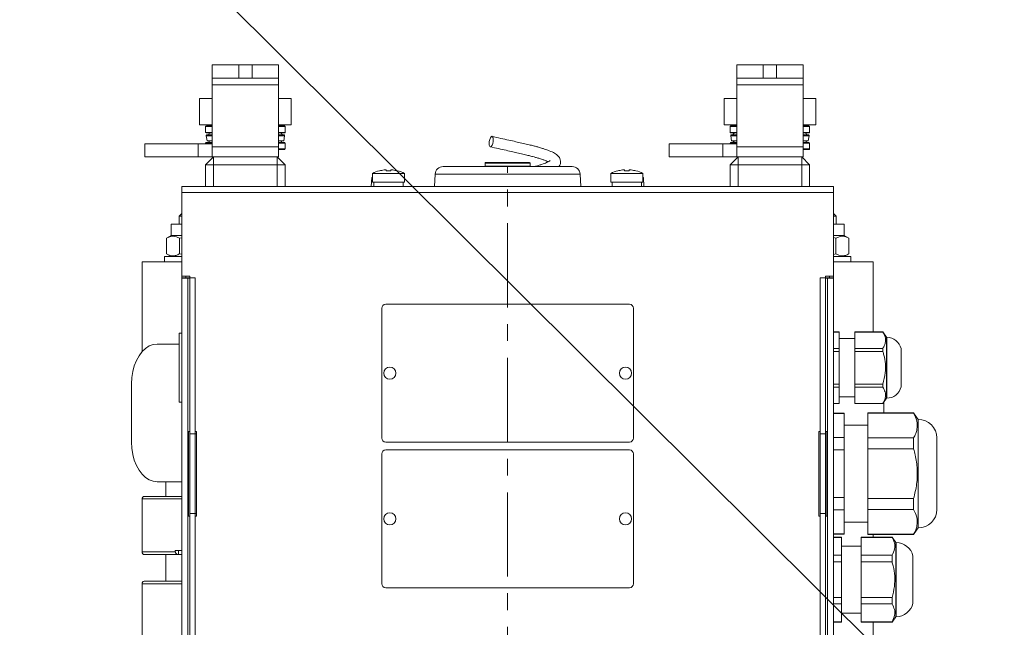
# Model space of a CAD drawing. Header units: inches. Extents: x 201967 to 338763, y -32705 to 30884.
# Tile 121 of 236: x 319917 to 319954, y 4359 to 4382. Entities that reach past the tile are written whole.
import ezdxf

# ---------------------------------------------------------------- set-up
doc = ezdxf.new("R2010")
doc.units = ezdxf.units.IN
doc.header["$MEASUREMENT"] = 0
doc.linetypes.add('CENTER', pattern=[50.8, 31.75, -6.35, 6.35, -6.35])
for name, color, linetype, lineweight in [('01 a1 KONSTRUKCJA żelebet', 200, 'Continuous', 53), ('01h3 KONSTRUKCJA pozycje słupy', 252, 'Continuous', 13), ('KRESKOWANIE-URWANIE', 3, 'Continuous', 13), ('OSIE', 6, 'CENTER', 13)]:
    doc.layers.add(name, color=color, linetype=linetype, lineweight=lineweight)
doc.styles.add('RomanS', font='romans.shx')
doc.dimstyles.new('DIM100txt12', dxfattribs={"dimtxt": 12, "dimasz": 1.05, "dimexe": 0, "dimexo": 8, "dimgap": 4, "dimtad": 1, "dimdec": 7, "dimrnd": 0.5, "dimdsep": 46, "dimtxsty": 'RomanS', "dimblk1": 'DIM', "dimblk2": 'DIM', "dimsah": 1, "dimcen": 0.09, "dimse1": 1, "dimse2": 1, "dimclrt": 256, "dimadec": 1, "dimazin": 0, "dimtfac": 1, "dimtdec": 7, "dimtix": 1, "dimtofl": 0, "dimtmove": 2, "dimatfit": 3, "dimfxl": 1, "dimtolj": 1, "dimtzin": 0, "dimarcsym": 0})

# ---------------------------------------------------------------- blocks, each defined once
blk = doc.blocks.new('A$C195A4306')
at = {"layer": 'KRESKOWANIE-URWANIE'}
for p, q in [((66.5, 899.83), (66.5, 904.83)), ((66.5, 904.83), (76.5, 904.83)), ((76.5, 904.83), (76.5, 899.83)), ((76.5, 904.83), (81.5, 904.83)), ((81.5, 899.83), (81.5, 904.83)), ((81.5, 904.83), (91.5, 904.83)), ((91.5, 904.83), (91.5, 899.83)), ((264.5, 899.83), (264.5, 904.83)), ((264.5, 904.83), (274.5, 904.83)), ((274.5, 904.83), (274.5, 899.83)), ((274.5, 904.83), (279.5, 904.83)), ((279.5, 899.83), (279.5, 904.83)), ((279.5, 904.83), (289.5, 904.83)), ((289.5, 904.83), (289.5, 899.83)), ((76.5, 899.83), (66.5, 899.83)), ((66.5, 899.83), (66.5, 897.26)), ((76.5, 899.83), (81.5, 899.83)), ((91.5, 899.83), (81.5, 899.83)), ((91.5, 897.26), (91.5, 899.83)), ((274.5, 899.83), (264.5, 899.83)), ((264.5, 899.83), (264.5, 897.26)), ((274.5, 899.83), (279.5, 899.83)), ((289.5, 899.83), (279.5, 899.83)), ((289.5, 897.26), (289.5, 899.83)), ((66.5, 897.26), (91.5, 897.26)), ((66.5, 873.95), (66.5, 897.26)), ((91.5, 897.26), (91.5, 873.95)), ((264.5, 897.26), (289.5, 897.26)), ((264.5, 873.95), (264.5, 897.26)), ((289.5, 897.26), (289.5, 873.95)), ((61.68, 882.15), (61.68, 892.15)), ((66.5, 892.15), (61.68, 892.15)), ((96.32, 892.15), (91.5, 892.15)), ((96.32, 882.15), (96.32, 892.15)), ((259.68, 882.15), (259.68, 892.15)), ((264.5, 892.15), (259.68, 892.15)), ((294.32, 892.15), (289.5, 892.15)), ((294.32, 882.15), (294.32, 892.15)), ((66.5, 882.15), (61.68, 882.15)), ((64, 881.55), (64, 879.37)), ((66.5, 881.55), (64, 881.55)), ((64.3, 881.85), (66.5, 881.85)), ((65, 882.15), (65, 881.85)), ((96.32, 882.15), (91.5, 882.15)), ((91.5, 881.85), (93.7, 881.85)), ((94, 881.55), (91.5, 881.55)), ((93, 881.85), (93, 882.15)), ((94, 879.37), (94, 881.55)), ((264.5, 882.15), (259.68, 882.15)), ((262, 881.55), (262, 879.37)), ((264.5, 881.55), (262, 881.55)), ((262.3, 881.85), (264.5, 881.85)), ((263, 882.15), (263, 881.85)), ((294.32, 882.15), (289.5, 882.15)), ((289.5, 881.85), (291.7, 881.85)), ((292, 881.55), (289.5, 881.55)), ((291, 881.85), (291, 882.15)), ((292, 879.37), (292, 881.55)), ((64, 879.37), (64.15, 879.22)), ((64, 879.37), (66.5, 879.37)), ((66.5, 879.22), (64.15, 879.22)), ((64.21, 878.03), (64.53, 876.23)), ((64.21, 878.03), (66.5, 878.03)), ((64.58, 878.47), (66.5, 878.47)), ((91.5, 879.37), (94, 879.37)), ((93.85, 879.22), (91.5, 879.22)), ((91.5, 878.47), (93.42, 878.47)), ((91.5, 878.03), (93.79, 878.03)), ((93.47, 876.23), (93.79, 878.03)), ((93.85, 879.22), (94, 879.37)), ((262, 879.37), (262.15, 879.22)), ((262, 879.37), (264.5, 879.37)), ((264.5, 879.22), (262.15, 879.22)), ((262.21, 878.03), (262.53, 876.23)), ((262.21, 878.03), (264.5, 878.03)), ((262.58, 878.47), (264.5, 878.47)), ((289.5, 879.37), (292, 879.37)), ((291.85, 879.22), (289.5, 879.22)), ((289.5, 878.47), (291.42, 878.47)), ((289.5, 878.03), (291.79, 878.03)), ((291.47, 876.23), (291.79, 878.03)), ((291.85, 879.22), (292, 879.37)), ((64.15, 875.48), (64, 875.33)), ((64, 875.33), (64, 873.15)), ((66.5, 875.33), (64, 875.33)), ((64.15, 875.48), (66.5, 875.48)), ((64.53, 876.23), (66.5, 876.23)), ((66.5, 873.95), (91.5, 873.95)), ((66.5, 873.95), (66.5, 870.1)), ((91.5, 876.23), (93.47, 876.23)), ((91.5, 875.48), (93.85, 875.48)), ((94, 875.33), (91.5, 875.33)), ((91.5, 875.1), (96.81, 875.1)), ((91.5, 870.1), (91.5, 873.95)), ((94, 875.33), (93.85, 875.48)), ((94, 875.1), (94, 875.33)), ((96.81, 875.1), (96.81, 870.1)), ((96.81, 875.1), (117, 875.1)), ((117, 870.1), (117, 875.1)), ((262.15, 875.48), (262, 875.33)), ((262, 875.33), (262, 873.15)), ((264.5, 875.33), (262, 875.33)), ((262.15, 875.48), (264.5, 875.48)), ((262.53, 876.23), (264.5, 876.23)), ((264.5, 873.95), (289.5, 873.95)), ((264.5, 873.95), (264.5, 870.1)), ((289.5, 876.23), (291.47, 876.23)), ((289.5, 875.48), (291.85, 875.48)), ((292, 875.33), (289.5, 875.33)), ((289.5, 875.1), (294.81, 875.1)), ((289.5, 870.1), (289.5, 873.95)), ((292, 875.33), (291.85, 875.48)), ((292, 875.1), (292, 875.33)), ((294.81, 875.1), (294.81, 870.1)), ((294.81, 875.1), (315, 875.1)), ((315, 870.1), (315, 875.1)), ((64, 873.15), (66.5, 873.15)), ((64, 867.1), (67, 870.1)), ((66.5, 872.85), (64.3, 872.85)), ((66.5, 870.1), (91.5, 870.1)), ((67, 867.1), (67, 870.1)), ((91, 870.1), (94, 867.1)), ((91, 867.1), (91, 870.1)), ((96.81, 870.1), (91.5, 870.1)), ((96.81, 870.1), (117, 870.1)), ((262, 873.15), (264.5, 873.15)), ((262, 867.1), (265, 870.1)), ((264.5, 872.85), (262.3, 872.85)), ((264.5, 870.1), (289.5, 870.1)), ((265, 867.1), (265, 870.1)), ((289, 867.1), (289, 870.1)), ((289, 870.1), (292, 867.1)), ((294.81, 870.1), (289.5, 870.1)), ((294.81, 870.1), (315, 870.1)), ((64, 867.1), (67, 867.1)), ((64, 858.95), (64, 867.1)), ((91, 867.1), (67, 867.1)), ((67, 867.1), (67, 858.95)), ((91, 867.1), (94, 867.1)), ((91, 858.95), (91, 867.1)), ((94, 867.1), (94, 858.95)), ((153.63, 866.45), (168.81, 866.45)), ((168.81, 866.45), (202.37, 866.45)), ((169.5, 867.75), (169.5, 866.65)), ((186.5, 867.75), (169.5, 867.75)), ((169.5, 866.65), (174.79, 866.65)), ((169.7, 867.95), (186.3, 867.95)), ((174.79, 866.65), (186.5, 866.65)), ((186.5, 866.65), (186.5, 867.75)), ((262, 867.1), (265, 867.1)), ((262, 858.95), (262, 867.1)), ((289, 867.1), (265, 867.1)), ((265, 867.1), (265, 858.95)), ((289, 867.1), (292, 867.1)), ((289, 858.95), (289, 867.1)), ((292, 867.1), (292, 858.95)), ((126.7, 862.35), (126.53, 858.95)), ((127, 862.35), (126.7, 862.35)), ((127, 863.9), (127, 860.55)), ((139, 863.9), (127, 863.9)), ((132.09, 864.83), (132.09, 865.17)), ((133.91, 865.17), (133.91, 864.83)), ((139, 860.55), (139, 863.9)), ((150.64, 863.61), (150.39, 858.95)), ((167.68, 863.61), (150.64, 863.61)), ((205.36, 863.61), (167.68, 863.61)), ((205.61, 858.95), (205.36, 863.61)), ((217, 863.9), (217, 860.55)), ((229, 863.9), (217, 863.9)), ((222.09, 864.83), (222.09, 865.17)), ((223.91, 865.17), (223.91, 864.83)), ((229, 860.55), (229, 863.9)), ((229.3, 862.35), (229, 862.35)), ((229.47, 858.95), (229.3, 862.35)), ((55, 858.95), (55, 856.71)), ((55, 858.95), (57.24, 858.95)), ((57.24, 858.95), (298.76, 858.95)), ((139, 860.55), (127, 860.55)), ((127.5, 860.55), (127.5, 858.95)), ((138.5, 858.95), (138.5, 860.55)), ((229, 860.55), (217, 860.55)), ((217.5, 860.55), (217.5, 858.95)), ((228.5, 858.95), (228.5, 860.55)), ((301, 858.95), (298.76, 858.95)), ((301, 856.71), (301, 858.95)), ((301, 856.71), (55, 856.71)), ((55, 856.71), (55, 825.12)), ((301, 856.71), (301, 825.06)), ((55, 848.75), (54, 847.75)), ((54, 847.75), (54, 844.75)), ((55, 847.75), (54, 847.75)), ((302, 847.75), (301, 848.75)), ((302, 847.75), (301, 847.75)), ((302, 844.75), (302, 847.75)), ((51, 844.75), (51, 840.45)), ((55, 844.75), (51, 844.75)), ((305, 844.75), (301, 844.75)), ((305, 840.45), (305, 844.75)), ((51, 840.45), (49.19, 839.4)), ((55, 840.45), (51, 840.45)), ((305, 840.45), (301, 840.45)), ((306.81, 839.4), (305, 840.45)), ((49.19, 839.4), (49.19, 833.5)), ((55, 839.64), (54.09, 839.4)), ((54.09, 839.4), (54.09, 833.5)), ((301.91, 839.4), (301, 839.58)), ((301.91, 839.4), (301.91, 833.5)), ((306.81, 839.4), (306.81, 833.5)), ((49.19, 833.5), (51, 832.45)), ((54.09, 833.5), (55, 833.26)), ((301, 833.32), (301.91, 833.5)), ((305, 832.45), (306.81, 833.5)), ((40, 830.45), (40, 804)), ((55, 830.45), (40, 830.45)), ((48.5, 832.45), (48.5, 830.45)), ((55, 832.45), (48.5, 832.45)), ((307.5, 832.45), (301, 832.45)), ((316, 830.45), (301, 830.45)), ((307.5, 830.45), (307.5, 832.45)), ((316, 830.45), (316, 796.6)), ((55, 825.12), (57.99, 825.12)), ((55, 825.12), (55, 824.45)), ((55, 824.45), (56, 824.45)), ((55, 824.37), (55, 672.66)), ((55, 824.37), (57.24, 824.37)), ((56, 824.5), (56, 824.37)), ((56, 824.5), (57.99, 824.5)), ((56.5, 825.12), (56.5, 824.5)), ((57.24, 824.37), (57.24, 672.69)), ((57.99, 824.37), (57.24, 824.37)), ((57.99, 825.12), (57.99, 824.37)), ((58, 824.5), (60, 824.5)), ((58, 824.5), (58, 765.5)), ((60, 824.5), (60, 765.5)), ((298, 824.5), (296, 824.5)), ((296, 765.5), (296, 824.5)), ((298, 765.5), (298, 824.5)), ((298.01, 824.31), (298.01, 825.06)), ((298.01, 825.06), (301, 825.06)), ((300, 824.5), (298.01, 824.5)), ((298.76, 824.31), (298.01, 824.31)), ((298.76, 824.31), (301, 824.31)), ((298.76, 672.69), (298.76, 824.31)), ((299.5, 824.5), (299.5, 825.06)), ((300, 824.31), (300, 824.5)), ((301, 824.45), (300, 824.45)), ((301, 824.45), (301, 825.06)), ((301, 672.66), (301, 824.31)), ((132, 814.45), (224, 814.45)), ((130.5, 763.95), (130.5, 812.95)), ((225.5, 812.95), (225.5, 763.95)), ((36.4, 804), (35, 802)), ((47, 804), (36.4, 804)), ((36.4, 803.98), (36.4, 804)), ((47, 803.98), (36.4, 803.98)), ((47, 803.98), (47, 804)), ((47, 803.98), (47, 797.8)), ((55, 804), (52.8, 804)), ((52.8, 803.98), (52.8, 804)), ((55, 803.98), (52.8, 803.98)), ((52.8, 803.98), (52.8, 797.8)), ((302, 803.5), (301, 803.5)), ((302, 803.5), (302, 777.5)), ((35, 802), (34.86, 802)), ((34.86, 802), (34.86, 779)), ((35, 779), (35, 802)), ((52.8, 801.5), (47, 801.5)), ((310.35, 799.45), (302, 799.45)), ((29.5, 783.25), (29.5, 797.75)), ((36.4, 797.8), (47, 797.8)), ((36.4, 796.68), (36.4, 797.8)), ((47, 796.68), (36.4, 796.68)), ((47, 796.68), (47, 797.8)), ((47, 796.68), (47, 784.32)), ((52.8, 796.68), (52.8, 797.8)), ((52.8, 797.8), (55, 797.8)), ((52.8, 796.68), (52.8, 784.32)), ((55, 796.68), (52.8, 796.68)), ((36.4, 784.32), (47, 784.32)), ((36.4, 783.2), (36.4, 784.32)), ((47, 783.2), (47, 784.32)), ((52.8, 784.32), (55, 784.32)), ((52.8, 783.2), (52.8, 784.32)), ((319.99, 762.45), (319.99, 784.45)), ((47, 783.2), (36.4, 783.2)), ((47, 783.2), (47, 777.02)), ((55, 783.2), (52.8, 783.2)), ((52.8, 783.2), (52.8, 777.02)), ((34.86, 779), (35, 779)), ((35, 779), (36.4, 777)), ((36.01, 773.5), (36.01, 777.55)), ((36.4, 777), (36.4, 777.02)), ((36.4, 777.02), (47, 777.02)), ((36.4, 777), (47, 777)), ((47, 779.5), (52.8, 779.5)), ((47, 777), (47, 777.02)), ((52.8, 777.02), (55, 777.02)), ((52.8, 777), (52.8, 777.02)), ((52.8, 777), (55, 777)), ((301, 777.5), (302, 777.5)), ((24.75, 773.5), (23, 771)), ((42, 773.5), (24.75, 773.5)), ((24.75, 773.38), (24.75, 773.5)), ((42, 773.38), (24.75, 773.38)), ((42, 773.38), (42, 773.5)), ((42, 773.38), (42, 764)), ((55, 773.35), (51, 773.35)), ((51, 773.19), (51, 773.35)), ((55, 773.19), (51, 773.19)), ((51, 773.19), (51, 764.18)), ((23, 730), (23, 771)), ((51, 768.8), (42, 768.8)), ((58, 766.45), (57.5, 766.45)), ((57.5, 766.45), (57.5, 734.45)), ((60.5, 766.45), (60, 766.45)), ((60.5, 734.45), (60.5, 766.45)), ((296, 766.45), (295.5, 766.45)), ((295.5, 766.45), (295.5, 734.45)), ((298.5, 766.45), (298, 766.45)), ((298.5, 734.45), (298.5, 766.45)), ((16, 737), (16, 764)), ((24.75, 764), (42, 764)), ((24.75, 759.88), (24.75, 764)), ((42, 759.88), (42, 764)), ((51, 759.51), (51, 764.18)), ((51, 764.18), (55, 764.18)), ((60, 765.5), (58, 765.5)), ((58, 735.5), (58, 765.5)), ((60, 735.5), (60, 765.5)), ((224, 762.45), (132, 762.45)), ((296, 765.5), (295.5, 765.56)), ((296, 765.5), (298, 765.5)), ((296, 765.5), (296, 735.5)), ((298, 765.5), (298, 735.5)), ((42, 759.88), (24.75, 759.88)), ((42, 759.88), (42, 741.12)), ((55, 759.51), (51, 759.51)), ((51, 759.51), (51, 741.49)), ((132, 759.45), (224, 759.45)), ((130.5, 708.95), (130.5, 757.95)), ((225.5, 757.95), (225.5, 708.95)), ((301, 747.45), (310.35, 747.45)), ((307, 741.95), (307, 747.45)), ((24.75, 737), (24.75, 741.12)), ((24.75, 741.12), (42, 741.12)), ((42, 737), (42, 741.12)), ((51, 741.49), (55, 741.49)), ((51, 736.82), (51, 741.49)), ((301, 741.95), (315, 741.95)), ((316, 740.95), (301, 740.95)), ((316, 720.95), (316, 740.95)), ((42, 737), (24.75, 737)), ((42, 737), (42, 727.62)), ((55, 736.82), (51, 736.82)), ((51, 736.82), (51, 727.81)), ((57.5, 734.45), (58, 734.45)), ((60, 735.5), (58, 735.5)), ((58, 735.5), (58, 676.5)), ((60, 735.5), (60, 676.5)), ((60, 734.5), (60.5, 734.5)), ((60, 734.45), (60.5, 734.45)), ((295.5, 735.44), (296, 735.5)), ((295.5, 734.45), (296, 734.45)), ((296, 735.5), (298, 735.5)), ((296, 676.5), (296, 735.5)), ((298, 676.5), (298, 735.5)), ((298, 734.45), (298.5, 734.45)), ((23, 730), (24.75, 727.5)), ((42, 732.2), (51, 732.2)), ((24.75, 727.5), (24.75, 727.62)), ((24.75, 727.62), (42, 727.62)), ((24.75, 727.5), (42, 727.5)), ((32.9, 726.5), (31.5, 724.5)), ((44.5, 726.5), (32.9, 726.5)), ((32.9, 726.44), (32.9, 726.5)), ((44.5, 726.44), (32.9, 726.44)), ((40, 726.5), (40, 727.5)), ((42, 727.5), (42, 727.62)), ((44.5, 726.44), (44.5, 726.5)), ((44.5, 726.44), (44.5, 719.68)), ((51, 727.81), (55, 727.81)), ((51, 727.65), (51, 727.81)), ((51, 727.65), (55, 727.65)), ((55, 726.5), (52, 726.5)), ((52, 726.44), (52, 726.5)), ((55, 726.44), (52, 726.44)), ((52, 726.44), (52, 719.68)), ((31.5, 724.5), (31.35, 724.5)), ((31.35, 724.5), (31.35, 696.5)), ((31.5, 696.5), (31.5, 724.5)), ((52, 723.15), (44.5, 723.15)), ((303.45, 721.45), (301, 721.45)), ((302.19, 719.95), (302.19, 721.45)), ((303.45, 721.45), (303.45, 720.95)), ((25, 701.6), (25, 719.4)), ((32.9, 717.26), (32.9, 719.68)), ((32.9, 719.68), (44.5, 719.68)), ((44.5, 717.26), (44.5, 719.68)), ((52, 717.26), (52, 719.68)), ((52, 719.68), (55, 719.68)), ((301, 719.95), (302.12, 719.95)), ((315, 719.95), (302.12, 719.95)), ((302.12, 719.95), (302.19, 719.95)), ((303.45, 720.95), (316, 720.95)), ((307, 709.95), (307, 719.95)), ((44.5, 717.26), (32.9, 717.26)), ((44.5, 717.26), (44.5, 703.74)), ((55, 717.26), (52, 717.26)), ((52, 717.26), (52, 703.74)), ((301, 709.95), (315, 709.95)), ((224, 707.45), (132, 707.45)), ((316, 708.95), (301, 708.95)), ((316, 688.95), (316, 708.95)), ((32.9, 701.32), (32.9, 703.74)), ((32.9, 703.74), (44.5, 703.74)), ((44.5, 701.32), (44.5, 703.74)), ((52, 703.74), (55, 703.74)), ((52, 701.32), (52, 703.74)), ((44.5, 701.32), (32.9, 701.32)), ((44.5, 701.32), (44.5, 694.56)), ((55, 701.32), (52, 701.32)), ((52, 701.32), (52, 694.56)), ((31.35, 696.5), (31.5, 696.5)), ((31.5, 696.5), (32.9, 694.5)), ((44.5, 697.85), (52, 697.85)), ((32.9, 694.5), (32.9, 694.56)), ((32.9, 694.56), (44.5, 694.56)), ((32.9, 694.5), (44.5, 694.5)), ((40, 688.95), (40, 694.5)), ((44.5, 694.5), (44.5, 694.56)), ((52, 694.56), (55, 694.56)), ((52, 694.5), (52, 694.56)), ((52, 694.5), (55, 694.5))]:
    blk.add_line(p, q, dxfattribs=at)
at = {"layer": 'KRESKOWANIE-URWANIE', "flags": 128}
for points in [[(183.92, 877.87), (184.21, 877.72), (184.51, 877.29), (184.76, 876.64), (184.93, 875.89), (184.99, 875.13), (184.92, 874.49), (184.75, 874.07), (184.5, 873.92), (184.2, 874.07), (183.9, 874.5), (183.65, 875.14), (183.48, 875.9), (183.43, 876.65), (183.49, 877.29), (183.66, 877.72), (183.92, 877.87)], [(319.99, 784.45), (319.87, 786.8), (319.52, 789.09), (318.94, 791.26), (318.15, 793.27), (317.16, 795.06), (316.01, 796.59), (314.72, 797.82), (313.32, 798.72), (311.85, 799.27), (310.35, 799.45)], [(310.35, 747.45), (311.85, 747.63), (313.32, 748.18), (314.72, 749.08), (316.01, 750.31), (317.16, 751.84), (318.15, 753.63), (318.94, 755.64), (319.52, 757.81), (319.87, 760.1), (319.99, 762.45)]]:
    blk.add_lwpolyline(points, dxfattribs=at)
at = {"layer": 'KRESKOWANIE-URWANIE'}
for centre in [(133.5, 788.45), (222.5, 788.45), (133.5, 733.45), (222.5, 733.45)]:
    blk.add_circle(centre, 2.3, dxfattribs=at)
for centre, radius, start, end in [((64.3, 881.55), 0.3, 90, 180), ((93.7, 881.55), 0.3, 0, 90), ((262.3, 881.55), 0.3, 90, 180), ((291.7, 881.55), 0.3, 0, 90), ((64.58, 878.1), 0.375, 90, 190), ((67, 877.35), 2.25, 123.6901, 150.0848), ((91, 877.35), 2.25, 29.9152, 56.3099), ((93.42, 878.1), 0.375, 350, 90), ((262.58, 878.1), 0.375, 90, 190), ((265, 877.35), 2.25, 123.6901, 150.0848), ((289, 877.35), 2.25, 29.9152, 56.3099), ((291.42, 878.1), 0.375, 350, 90), ((67, 877.35), 2.25, 209.9152, 236.3099), ((91, 877.35), 2.25, 303.6901, 330.0848), ((265, 877.35), 2.25, 209.9152, 236.3099), ((289, 877.35), 2.25, 303.6901, 330.0848), ((64.3, 873.15), 0.3, 180, 270), ((262.3, 873.15), 0.3, 180, 270), ((153.63, 863.45), 3, 90, 177), ((169.7, 867.75), 0.2, 90, 180), ((169.7, 866.65), 0.2, 180, 270), ((186.3, 867.75), 0.2, 0, 90), ((186.3, 866.65), 0.2, 270, 0), ((202.37, 863.45), 3, 3, 90), ((133, 851.74), 13.56, 104.6556, 116.268), ((122.7, 861.42), 7.68, 26.3992, 26.6337), ((133, 851.74), 13.53, 96.9746, 104.6283), ((133, 850.05), 14.81, 86.4678, 93.5322), ((133, 851.74), 13.53, 75.3717, 83.0254), ((143.3, 861.42), 7.68, 153.3663, 153.6008), ((133, 851.74), 13.56, 63.732, 75.3444), ((223, 851.74), 13.56, 104.6556, 116.268), ((213.7, 861.92), 6.57, 26.3307, 26.605), ((223, 851.74), 13.53, 96.9746, 104.6283), ((223, 850.05), 14.81, 86.4678, 93.5322), ((223, 851.74), 13.53, 75.3717, 83.0254), ((233.3, 861.42), 7.68, 153.3663, 153.6008), ((223, 851.74), 13.56, 63.732, 75.3444), ((132, 812.95), 1.5, 90, 180), ((224, 812.95), 1.5, 0, 90), ((34.86, 796.5), 5.5, 90, 166.8634), ((34.86, 784.5), 5.5, 193.1366, 270), ((23, 764), 7, 90, 180), ((132, 763.95), 1.5, 180, 270), ((224, 763.95), 1.5, 270, 0), ((132, 757.95), 1.5, 90, 180), ((224, 757.95), 1.5, 0, 90), ((23, 737), 7, 180, 270), ((31.35, 718), 6.5, 90, 167.5619), ((132, 708.95), 1.5, 180, 270), ((224, 708.95), 1.5, 270, 0), ((31.35, 703), 6.5, 192.4381, 270)]:
    blk.add_arc(centre, radius, start, end, dxfattribs=at)
for points, knots in [([(183.86, 877.86), (182.77, 877.61), (180.72, 877.14), (177.68, 876.47), (175.03, 875.88), (172.62, 875.34), (170.51, 874.84), (168.71, 874.4), (167.27, 874.02), (165.9, 873.64), (164.39, 873.19), (162.52, 872.55), (160.73, 871.78), (159.26, 870.84), (158.32, 869.76), (157.97, 868.49), (158.07, 867.49), (158.34, 866.78), (158.6, 866.49), (158.64, 866.45)], [0, 0, 0, 0, 0.086329, 0.163123, 0.230549, 0.288152, 0.350429, 0.400767, 0.440873, 0.479282, 0.529512, 0.592169, 0.690038, 0.773532, 0.854286, 0.899536, 0.942046, 0.991518, 1, 1, 1, 1]), ([(162.73, 868.24), (162.83, 868.3), (163.08, 868.45), (163.87, 868.77), (164.93, 869.16), (166.15, 869.55), (167.4, 869.91), (168.62, 870.25), (170.01, 870.6), (171.8, 871.04), (173.86, 871.52), (176.19, 872.05), (178.72, 872.61), (181.59, 873.24), (183.53, 873.69), (184.55, 873.92)], [0, 0, 0, 0, 0.0404, 0.108059, 0.176777, 0.254805, 0.316833, 0.367363, 0.427901, 0.501366, 0.592045, 0.674684, 0.770315, 0.878583, 1, 1, 1, 1]), ([(167.84, 866.45), (167.36, 866.59), (166.4, 866.85), (164.8, 867.36), (163.26, 867.95), (162.19, 868.45), (161.88, 868.83), (161.91, 868.72), (161.91, 868.71)], [0, 0, 0, 0, 0.144514, 0.286231, 0.542293, 0.780036, 0.993315, 1, 1, 1, 1]), ([(132.09, 865.17), (132.08, 865.18), (132.06, 865.2), (131.94, 865.21), (131.76, 865.21), (131.55, 865.19), (131.41, 865.18), (131.36, 865.17)], [0, 0, 0, 0, 0.21345, 0.427001, 0.638852, 0.849938, 1, 1, 1, 1]), ([(134.64, 865.17), (134.56, 865.18), (134.4, 865.2), (134.18, 865.21), (134.02, 865.21), (133.93, 865.19), (133.92, 865.18), (133.91, 865.17)], [0, 0, 0, 0, 0.213469, 0.427031, 0.638879, 0.849939, 1, 1, 1, 1]), ([(222.09, 865.17), (222.08, 865.18), (222.06, 865.2), (221.94, 865.21), (221.76, 865.21), (221.55, 865.19), (221.41, 865.18), (221.36, 865.17)], [0, 0, 0, 0, 0.21345, 0.427001, 0.638852, 0.849938, 1, 1, 1, 1]), ([(224.64, 865.17), (224.56, 865.18), (224.4, 865.2), (224.18, 865.21), (224.02, 865.21), (223.93, 865.19), (223.92, 865.18), (223.91, 865.17)], [0, 0, 0, 0, 0.213494, 0.427033, 0.63888, 0.84994, 1, 1, 1, 1]), ([(54.09, 839.4), (53.67, 839.62), (52.81, 840.06), (51.53, 840.23), (50.31, 839.99), (49.56, 839.6), (49.19, 839.4)], [0, 0, 0, 0, 0.264603, 0.534946, 0.765344, 1, 1, 1, 1]), ([(306.81, 839.4), (306.39, 839.62), (305.53, 840.06), (304.25, 840.23), (303.03, 839.99), (302.28, 839.6), (301.91, 839.4)], [0, 0, 0, 0, 0.264608, 0.53495, 0.765342, 1, 1, 1, 1]), ([(49.19, 833.5), (49.61, 833.28), (50.47, 832.84), (51.75, 832.67), (52.97, 832.91), (53.72, 833.3), (54.09, 833.5)], [0, 0, 0, 0, 0.264607, 0.534951, 0.765344, 1, 1, 1, 1]), ([(301.91, 833.5), (302.33, 833.28), (303.19, 832.84), (304.47, 832.67), (305.69, 832.91), (306.44, 833.3), (306.81, 833.5)], [0, 0, 0, 0, 0.264602, 0.534948, 0.765345, 1, 1, 1, 1]), ([(36.4, 803.98), (36.06, 803.39), (35.38, 802.17), (35.28, 800.47), (35.69, 799.01), (36.16, 798.2), (36.4, 797.8)], [0, 0, 0, 0, 0.29575, 0.602024, 0.799507, 1, 1, 1, 1]), ([(36.4, 796.68), (36.25, 796.2), (35.79, 794.68), (35.31, 791.98), (35.33, 788.26), (36.01, 785.74), (36.4, 784.32)], [0, 0, 0, 0, 0.120037, 0.380525, 0.649404, 1, 1, 1, 1]), ([(36.4, 783.2), (36.06, 782.6), (35.38, 781.38), (35.28, 779.69), (35.69, 778.22), (36.16, 777.42), (36.4, 777.02)], [0, 0, 0, 0, 0.295754, 0.602028, 0.799507, 1, 1, 1, 1]), ([(24.75, 773.38), (24.27, 772.4), (23.3, 770.4), (23.29, 767.76), (23.9, 765.62), (24.47, 764.54), (24.75, 764)], [0, 0, 0, 0, 0.31813, 0.646981, 0.822678, 1, 1, 1, 1]), ([(24.75, 759.88), (24.55, 759.12), (23.87, 756.59), (23.23, 752.13), (23.41, 746.54), (24.31, 742.92), (24.75, 741.12)], [0, 0, 0, 0, 0.12494, 0.412196, 0.708323, 1, 1, 1, 1]), ([(316, 740.95), (315.99, 741.06), (315.97, 741.28), (315.81, 741.57), (315.56, 741.8), (315.28, 741.92), (315.09, 741.95), (315, 741.95), (315, 741.95)], [0, 0, 0, 0, 0.205339, 0.410573, 0.618914, 0.83424, 0.994453, 1, 1, 1, 1]), ([(24.75, 737), (24.27, 736.02), (23.3, 734.02), (23.29, 731.39), (23.9, 729.25), (24.47, 728.17), (24.75, 727.62)], [0, 0, 0, 0, 0.318134, 0.646982, 0.822679, 1, 1, 1, 1]), ([(32.9, 726.44), (32.55, 725.75), (31.84, 724.34), (31.75, 722.03), (32.5, 720.49), (32.9, 719.68)], [0, 0, 0, 0, 0.311251, 0.633191, 1, 1, 1, 1]), ([(302.19, 719.95), (302.4, 719.99), (302.74, 720.04), (303.13, 720.29), (303.35, 720.54), (303.44, 720.77), (303.45, 720.9), (303.45, 720.95)], [0, 0, 0, 0, 0.355141, 0.592397, 0.773687, 0.92142, 1, 1, 1, 1]), ([(315, 719.95), (315, 719.95), (315.09, 719.95), (315.28, 719.98), (315.56, 720.1), (315.81, 720.33), (315.97, 720.62), (315.99, 720.84), (316, 720.95)], [0, 0, 0, 0, 0.005547, 0.16576, 0.381086, 0.589427, 0.794661, 1, 1, 1, 1]), ([(32.9, 717.26), (32.75, 716.74), (32.26, 714.99), (31.78, 711.87), (31.87, 707.81), (32.55, 705.13), (32.9, 703.74)], [0, 0, 0, 0, 0.118476, 0.397896, 0.686077, 1, 1, 1, 1]), ([(316, 708.95), (315.99, 709.06), (315.97, 709.28), (315.81, 709.57), (315.56, 709.8), (315.28, 709.92), (315.09, 709.95), (315, 709.95), (315, 709.95)], [0, 0, 0, 0, 0.205339, 0.410573, 0.618914, 0.83424, 0.994453, 1, 1, 1, 1]), ([(32.9, 701.32), (32.55, 700.63), (31.84, 699.23), (31.75, 696.91), (32.5, 695.38), (32.9, 694.56)], [0, 0, 0, 0, 0.311252, 0.633195, 1, 1, 1, 1])]:
    blk.add_open_spline(points, degree=3, knots=knots, dxfattribs=at)
at = {"layer": 'OSIE'}
blk.add_line((178, 0.5), (178, 866.45), dxfattribs=at)
blk = doc.blocks.new('1 szyb FIFT B160AF')
at = {"layer": 'KRESKOWANIE-URWANIE', "xscale": -0.1, "yscale": 0.1, "zscale": 0.1}
blk.add_blockref('A$C195A4306', (206.3, 152.45), dxfattribs=at)
blk = doc.blocks.new('DIM')
for p, q in [((0, -13), (0, 13)), ((8, 0), (-8, 0))]:
    blk.add_line(p, q)
at = {"const_width": 1.7143}
blk.add_lwpolyline([(5.7143, 5.7143), (-5.7143, -5.7143)], dxfattribs=at)

msp = doc.modelspace()

# ---------------------------------------------------------------- block references
at = {"layer": '01 a1 KONSTRUKCJA żelebet'}
msp.add_blockref('1 szyb FIFT B160AF', (319747.138, 4137.162), dxfattribs=at)

# ---------------------------------------------------------------- leaders
at = {"layer": '01h3 KONSTRUKCJA pozycje słupy'}
msp.add_leader([(319973.48, 4334.305), (319817.488, 4489.436)], dimstyle='DIM100txt12', override={"dimasz": 8, "dimgap": 4, "dimtad": 1}, dxfattribs=at)

doc.saveas('drawing.dxf')
